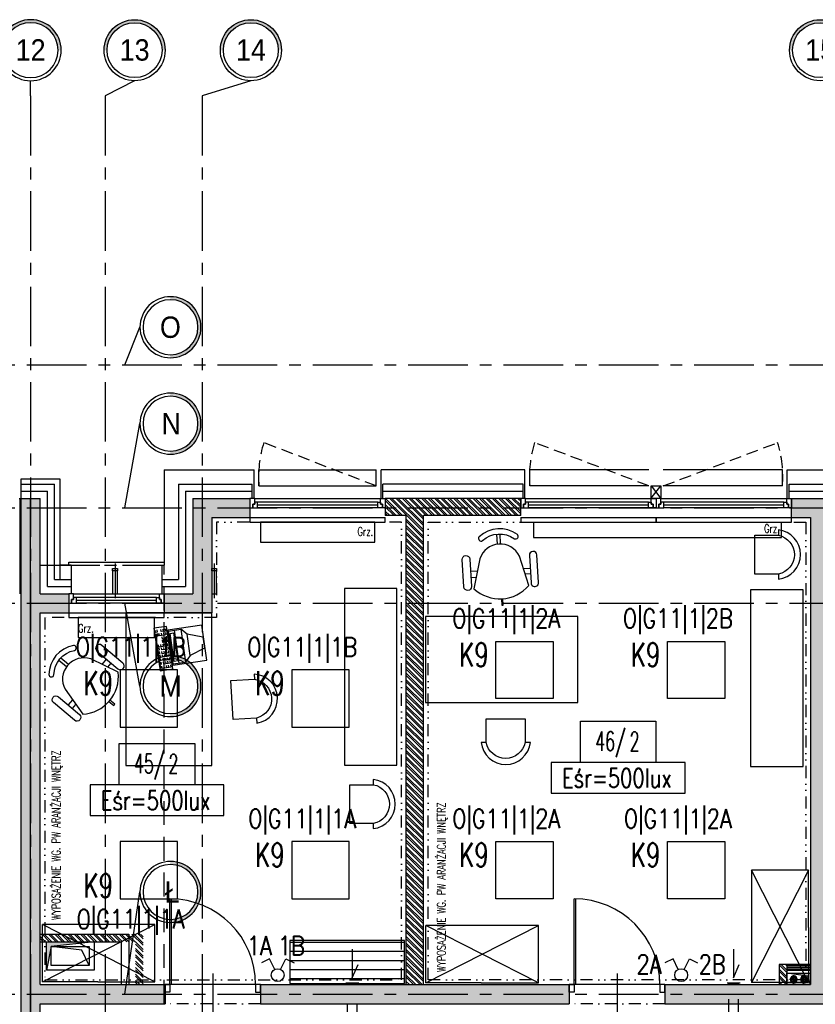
# Model space of a CAD drawing. Extents: x 41755 to 123924, y -112333 to 86187.
# Tile 235 of 256: x 102401 to 103236, y -5931 to -4899. Entities that reach past the tile are written whole.
import ezdxf
from ezdxf.enums import TextEntityAlignment as Align

# ---------------------------------------------------------------- set-up
doc = ezdxf.new("R2010")
doc.units = 0
doc.header["$LTSCALE"] = 50
for name, pattern in [('CENTER', [2, 1.25, -0.25, 0.25, -0.25]), ('CENTER2', [28.575, 19.05, -3.175, 3.175, -3.175]), ('DASHDOT', [1, 0.5, -0.25, 0, -0.25]), ('DASHED', [0.75, 0.5, -0.25]), ('DASHED2', [0.375, 0.25, -0.125]), ('DIVIDE', [31.75, 12.7, -6.35, 0, -6.35, 0, -6.35])]:
    doc.linetypes.add(name, pattern=pattern)
doc.layers.get('0').update_dxf_attribs({"color": 101, "linetype": 'CONTINUOUS'})
for name, color, linetype in [('Drz---drzwi', 5, 'CONTINUOUS'), ('E-90', 6, 'CONTINUOUS'), ('E35', 6, 'CONTINUOUS'), ('Ins-co', 2, 'CONTINUOUS'), ('Ins-ppoz-opis', 240, 'CONTINUOUS'), ('Ins-went', 141, 'CONTINUOUS'), ('Okn---okna', 5, 'CONTINUOUS'), ('Opis-pom', 6, 'CONTINUOUS'), ('Opis_pom_ramka', 6, 'CONTINUOUS'), ('Os-osie glowne', 1, 'CENTER'), ('Os-osie-opis', 16, 'CONTINUOUS'), ('Sc-beton', 7, 'CONTINUOUS'), ('Sc-beton-hatch', 86, 'CONTINUOUS'), ('Sc-cegla pustak', 42, 'CONTINUOUS'), ('Sc-cegla pustak-hatch', 8, 'CONTINUOUS'), ('Sc-drewno', 22, 'CONTINUOUS'), ('Sc-gk', 120, 'CONTINUOUS'), ('Sc-izolacja term-styropian', 151, 'STYROPIAN-KA'), ('Sc-kamien', 31, 'CONTINUOUS'), ('Sc-metal', 141, 'CONTINUOUS'), ('Sc-nadproza kon', 5, 'DASHED2'), ('Sc-silikat', 61, 'CONTINUOUS'), ('Sc-systemowe', 150, 'CONTINUOUS'), ('Sch-opis', 51, 'CONTINUOUS'), ('Suf-widok', 8, 'CONTINUOUS'), ('W-idok', 8, 'CONTINUOUS'), ('W-idok nad', 5, 'DASHED2'), ('W-otwor-strop', 1, 'CONTINUOUS'), ('Wyp-meble', 155, 'CONTINUOUS')]:
    doc.layers.add(name, color=color, linetype=linetype)
doc.styles.add('dwg_opis duży', font='ARIAL.TTF', dxfattribs={"width": 0.9})
doc.styles.add('KA wymiar', font='romans.shx', dxfattribs={"width": 0.6})
doc.styles.add('ROMANS', font='romans', dxfattribs={"width": 0.85})
doc.linetypes.add('BATTING', pattern='A,0.0001,-0.1,[134,ltypeshp.shx,S=0.1,R=0,X=-0.1,Y=0],-0.2,[134,ltypeshp.shx,S=0.1,R=180,X=0.1,Y=0],-0.1', length=0.4001)
doc.linetypes.add('STYROPIAN-KA', pattern='A,0.0001,-0.1,[135,ltypeshp.shx,S=0.1,R=0,X=-0.1,Y=0],0,[135,ltypeshp.shx,S=0.1,R=180,X=0.1,Y=0],-0.1', length=0.2001)
doc.linetypes.add('ZIGZAG', pattern='A,0.00254,-5.08,[131,ltypeshp.shx,S=5.08,R=0,X=-5.08,Y=0],-10.16,[131,ltypeshp.shx,S=5.08,R=180,X=5.08,Y=0],-5.08', length=20.32254)
pattern_1 = [(135, (48983.4185, 565.478), (-3.36759605, -3.36759605), []), (135, (48983.4185, 567.723), (-3.36759605, -3.36759605), [])]

# ---------------------------------------------------------------- blocks, each defined once
blk = doc.blocks.new('_0630_DRZWI_90')
at = {"ltscale": 7}
for p, q in [((5, 8), (5, 98)), ((6.8, 8), (6.8, 98))]:
    blk.add_line(p, q, dxfattribs=at)
at = {"ltscale": 25}
for p, q in [((50, 19.7), (50, -28.9)), ((5, 8), (0, 8)), ((0, 8), (5, 8)), ((0, 0), (0, 8)), ((5, 0), (0, 0)), ((5, 0), (0, 0)), ((95, 8), (5, 8)), ((5, 8), (5, 0)), ((95, 8), (95, 0)), ((100, 8), (95, 8)), ((95, 0), (100, 0)), ((95, 0), (100, 0)), ((100, 0), (100, 8))]:
    blk.add_line(p, q, dxfattribs=at)
at = {"ltscale": 7}
blk.add_arc((5, 8), 90, 0, 90, dxfattribs=at)
blk = doc.blocks.new('_gfkdfjggf')
for p, q in [((-100, 30), (-100, 33)), ((-100, 33), (0, 33)), ((0, 33), (0, 30)), ((-95, 0), (-5, 0)), ((-8, -4), (-92, -4)), ((-8, -7), (-92, -7)), ((-8, -10), (-92, -10)), ((-100, -20), (-100, -25)), ((-100, -20), (0, -20)), ((0, -25), (0, -20)), ((-100, -25), (0, -25))]:
    blk.add_line(p, q)
at = {"linetype": 'DASHED2'}
blk.add_line((-100, 30), (0, 30), dxfattribs=at)
for points in [[(-95, 0), (-100, 0), (-100, -10), (-97, -10), (-97, -6), (-95, -6)], [(-5, 0), (0, 0), (0, -10), (-3, -10), (-3, -6), (-5, -6)], [(-92, -4), (-95, -4), (-95, -6), (-97, -6), (-97, -10), (-95, -10), (-92, -10)], [(-8, -4), (-5, -4), (-5, -6), (-3, -6), (-3, -10), (-5, -10), (-8, -10)]]:
    blk.add_lwpolyline(points, close=True)
blk = doc.blocks.new('_opis_osi_liczbowy')
blk.add_hatch(color=256).paths.add_polyline_path([(32, 32), (32, 28.8, -1), (32, -28.8), (32, -32, 1)])
for radius in [32, 28.8]:
    blk.add_circle((32, 0), radius)
at = {"style": 'dwg_opis duży', "width": 0.9}
blk.add_attdef('AXNAMEH', text='', height=22.4, rotation=90, dxfattribs=at).set_placement((32, 0), align=Align.MIDDLE_CENTER)
blk = doc.blocks.new('_gdfjjjjjjjjjjjjjjjjj')
at = {"linetype": 'CENTER2', "ltscale": 0.5}
blk.add_line((-31.8, 0), (4.8, 0), dxfattribs=at)
at = {"ltscale": 2, "flags": 128}
for points in [[(-24, -2.5), (-26.5, -2.5), (-26.5, 2.5), (-24, 2.5), (-24, -2.5)], [(-24, -2.5), (0, -2.5), (0, 2.5), (-24, 2.5)]]:
    blk.add_lwpolyline(points, dxfattribs=at)
blk = doc.blocks.new('_DFIHJH')
for p, q in [((-279, 25), (-147, 25)), ((-150, 21), (-276, 21)), ((-137, 25), (-5, 25)), ((-8, 21), (-134, 21)), ((-150, 18), (-276, 18)), ((-150, 15), (-276, 15)), ((-8, 18), (-134, 18)), ((-8, 15), (-134, 15)), ((-284, 5), (-284, 0)), ((-284, 5), (-142, 5)), ((-284, 0), (-142, 0)), ((-142, 0), (-142, 5)), ((-142, 5), (-142, 0)), ((-142, 5), (0, 5)), ((-142, 0), (0, 0)), ((0, 0), (0, 5))]:
    blk.add_line(p, q)
for points in [[(-279, 25), (-284, 25), (-284, 15), (-281, 15), (-281, 19), (-279, 19)], [(-276, 21), (-279, 21), (-279, 19), (-281, 19), (-281, 15), (-279, 15), (-276, 15)], [(-150, 21), (-147, 21), (-147, 19), (-145, 19), (-145, 15), (-147, 15), (-150, 15)], [(-147, 25), (-142, 25), (-142, 15), (-145, 15), (-145, 19), (-147, 19)], [(-137, 25), (-142, 25), (-142, 15), (-139, 15), (-139, 19), (-137, 19)], [(-134, 21), (-137, 21), (-137, 19), (-139, 19), (-139, 15), (-137, 15), (-134, 15)], [(-8, 21), (-5, 21), (-5, 19), (-3, 19), (-3, 15), (-5, 15), (-8, 15)], [(-5, 25), (0, 25), (0, 15), (-3, 15), (-3, 19), (-5, 19)]]:
    blk.add_lwpolyline(points, close=True)
blk = doc.blocks.new('_FHOIFJ')
for p, q in [((-137, 25), (-5, 25)), ((-8, 21), (-134, 21)), ((-8, 18), (-134, 18)), ((-8, 15), (-134, 15)), ((-142, 5), (-142, 0)), ((-142, 5), (0, 5)), ((-142, 0), (0, 0)), ((0, 0), (0, 5))]:
    blk.add_line(p, q)
for points in [[(-137, 25), (-142, 25), (-142, 15), (-139, 15), (-139, 19), (-137, 19)], [(-134, 21), (-137, 21), (-137, 19), (-139, 19), (-139, 15), (-137, 15), (-134, 15)], [(-8, 21), (-5, 21), (-5, 19), (-3, 19), (-3, 15), (-5, 15), (-8, 15)], [(-5, 25), (0, 25), (0, 15), (-3, 15), (-3, 19), (-5, 19)]]:
    blk.add_lwpolyline(points, close=True)
blk = doc.blocks.new('_opis_pom_metka')
at = {"layer": 'Opis_pom_ramka'}
blk.add_lwpolyline([(-33.13, 0), (32.87, 0), (32.87, -36), (-33.13, -36)], close=True, dxfattribs=at)
at = {"style": 'KA wymiar', "width": 0.6}
blk.add_attdef('KO/', text='', height=16.8, dxfattribs=at).set_placement((3.45, -25.87), align=Align.RIGHT)
blk.add_attdef('NR', (3.8, -26.16), '', height=16.8, dxfattribs=at)
blk = doc.blocks.new('_opis_osi')
blk.add_hatch(color=256).paths.add_polyline_path([(32, -32), (28.8, -32, -1), (-28.8, -32), (-32, -32, 1)])
for radius in [32, 28.8]:
    blk.add_circle((0, -32), radius)
at = {"style": 'dwg_opis duży', "width": 0.9}
blk.add_attdef('AXNAMEV', text='', height=22.4, rotation=90, dxfattribs=at).set_placement((0, -32), align=Align.MIDDLE_CENTER)
blk = doc.blocks.new('sza016_r')
for p, q in [((60, 60), (0, 60)), ((0, 60), (118, 0)), ((118, 60), (0, 0)), ((0, 60), (0, 0)), ((60, 60), (118, 60)), ((118, 60), (118, 0)), ((0, 0), (118, 0))]:
    blk.add_line(p, q)
blk = doc.blocks.new('f003')
for p, q in [((-1.6, 74.6), (-1.6, 64.1)), ((1.6, 74.6), (1.6, 64.1))]:
    blk.add_line(p, q)
for points in [[(-16.7, 68.7, -0.355253), (16.7, 68.7, 0.881097), (20.1, 72.9, 0.355253), (-20.1, 72.9, 0.881097)], [(-28.8, 18.9, 0.427449), (28.8, 18.9), (20.8, 50, 0.679656), (-20.8, 50)], [(-31.3, 21.4, -1), (-39.3, 21.4), (-39.3, 50.2, -1), (-31.3, 50.2)], [(31.3, 21.4, 1), (39.3, 21.4), (39.3, 50.2, 1), (31.3, 50.2)]]:
    blk.add_lwpolyline(points, format="xyb", close=True)
for points in [[(-24.2, 37), (-31.3, 37)], [(-31.3, 31), (-25.7, 31)], [(24.2, 37), (31.3, 37)], [(31.3, 31), (25.7, 31)], [(-0.8, 6.6), (-0.8, 0), (0.8, 0), (0.8, 6.6)]]:
    blk.add_lwpolyline(points)
blk = doc.blocks.new('C003')
for p, q in [((16.7, 49.3), (11.1, 33.4)), ((28.1, 49.3), (16.7, 49.3)), ((28.1, 49.3), (33.7, 33.4)), ((11.1, 33.4), (5, 27.6)), ((11.1, 33.4), (33.7, 33.4)), ((33.7, 33.4), (39.8, 27.6)), ((5, 14.5), (5, 27.6)), ((39.8, 27.6), (5, 27.6)), ((5, 20.9), (39.8, 20.9)), ((39.8, 14.5), (39.8, 27.6)), ((5, 14.5), (39.8, 14.5))]:
    blk.add_line(p, q)
for points in [[(3.9, 14), (3.9, 50), (40.9, 50), (40.9, 14)], [(0, 13.1), (45, 13.1), (45, 0), (0, 0)], [(7.6, 19.6), (7.6, 15.9), (37.2, 15.9), (37.2, 19.6)]]:
    blk.add_lwpolyline(points, close=True)
for points in [[(4.5, 11.4), (2.1, 11.4), (2.1, 4.7), (4.5, 4.7)], [(8.7, 11.4), (6.3, 11.4), (6.3, 4.7), (8.7, 4.7)], [(12.3, 11.4), (10, 11.4), (10, 4.7), (12.3, 4.7)], [(16.2, 11.4), (13.8, 11.4), (13.8, 4.7), (16.2, 4.7)], [(19.8, 11.4), (17.4, 11.4), (17.4, 4.7), (19.8, 4.7)], [(23.7, 11.4), (21.3, 11.4), (21.3, 4.7), (23.7, 4.7)], [(27.2, 11.4), (24.8, 11.4), (24.8, 4.7), (27.2, 4.7)], [(31.3, 11.4), (28.9, 11.4), (28.9, 7), (31.3, 7)], [(34.9, 11.4), (32.5, 11.4), (32.5, 7), (34.9, 7)], [(38.8, 11.4), (36.4, 11.4), (36.4, 4.7), (38.8, 4.7)], [(42.8, 11.4), (40.4, 11.4), (40.4, 7), (42.8, 7)], [(2.1, 9.4), (4.5, 9.4)], [(2.1, 7.1), (4.5, 7.1)], [(2.1, 4.7), (2.1, 2.2), (4.5, 2.2)], [(2.1, 0.8), (34.8, 0.8)], [(6.3, 9.4), (8.7, 9.4)], [(6.3, 7.1), (8.7, 7.1)], [(6.3, 2.2), (8.8, 2.2)], [(10, 9.4), (12.4, 9.4)], [(10, 7.1), (12.4, 7.1)], [(10.1, 2.2), (12.6, 2.2)], [(13.8, 9.4), (16.2, 9.4)], [(13.8, 7.1), (16.2, 7.1)], [(13.9, 2.2), (16.4, 2.2)], [(17.4, 9.4), (19.8, 9.4)], [(17.4, 7.1), (19.8, 7.1)], [(17.5, 2.2), (20, 2.2)], [(21.3, 9.4), (23.7, 9.4)], [(21.3, 7.1), (23.7, 7.1)], [(21.4, 2.2), (23.9, 2.2)], [(24.8, 9.4), (27.2, 9.4)], [(24.8, 7.1), (27.2, 7.1)], [(24.8, 4.7), (24.8, 2.2), (27.2, 2.2)], [(28.9, 9.4), (31.3, 9.4)], [(32.5, 9.4), (34.9, 9.4)], [(36.4, 9.4), (38.8, 9.4)], [(36.4, 7.1), (38.8, 7.1)], [(38.9, 2.9), (36.4, 2.9), (36.4, 1), (38.9, 1)], [(40.4, 9.4), (42.8, 9.4)], [(42.8, 2.8), (40.4, 2.8), (40.4, 1), (42.8, 1)]]:
    blk.add_lwpolyline(points)
blk = doc.blocks.new('A$C5DF87A14')
at = {"layer": 'Wyp-meble'}
h = blk.add_hatch(dxfattribs=at)
h.set_pattern_fill('LINE', color=256, scale=3, style=0)
h.set_pattern_definition([(360, (410991.244, 70571.9735), (2e-15, 9.525), [])])
h.paths.add_polyline_path([(2904, 4536.3), (3024, 4536.3), (3024, 4581.3), (2904, 4581.3)])
for points in [[(3416.3, 4965.5), (3416.3, 4960.2, 0.895014), (3416.3, 5011.9), (3416.3, 5006.3, -0.825539), (3416.2, 4965.6), (3391.7, 4965.6), (3391.7, 5006.3), (3416.3, 5006.3)], [(2869, 4814.4), (2869.3, 4809.2, 0.895014), (2866.3, 4860.7), (2866.7, 4855.2, -0.825539), (2869, 4814.5), (2844.4, 4813.1), (2842.1, 4853.8), (2866.7, 4855.2)], [(3109.8, 4789), (3104.5, 4789, 0.895014), (3156.1, 4789), (3150.6, 4789, -0.825539), (3109.8, 4789), (3109.8, 4813.6), (3150.6, 4813.6), (3150.6, 4789)], [(2991.4, 4703.8), (2991.4, 4698.6, 0.895014), (2991.4, 4750.2), (2991.4, 4744.7, -0.825539), (2991.4, 4703.9), (2966.8, 4703.9), (2966.8, 4744.7), (2991.4, 4744.7)]]:
    blk.add_lwpolyline(points, format="xyb", dxfattribs=at)
for points in [[(2961.2, 4765.3), (3016.2, 4765.3), (3016.2, 4950.3), (2961.2, 4950.3)], [(3387.1, 4763.9), (3442.1, 4763.9), (3442.1, 4948.9), (3387.1, 4948.9)], [(2732, 4925), (2732, 4765), (2822, 4765), (2822, 4925)], [(3046, 4831), (3206, 4831), (3206, 4921), (3046, 4921)], [(2904, 4536.3), (3024, 4536.3), (3024, 4581.3), (2904, 4581.3)]]:
    blk.add_lwpolyline(points, close=True, dxfattribs=at)
for name, p, rotation in [('f003', (3126.9, 4933.1), 3.495282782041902), ('f003', (2719.7, 4828.4), 49.78505945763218), ('sza016_r', (3387.9, 4655.1), 270), ('sza016_r', (2762.3, 4597.9), 180), ('sza016_r', (3164.6, 4597), 180)]:
    blk.add_blockref(name, p, dxfattribs=dict(at, rotation=rotation))
at = {"layer": 'Wyp-meble', "xscale": -1, "rotation": 278.4809976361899}
blk.add_blockref('C003', (2768, 4864.2), dxfattribs=at)

msp = doc.modelspace()

# ---------------------------------------------------------------- hatches: boundary and pattern name
at = {"layer": 'Sc-beton-hatch'}
h = msp.add_hatch(dxfattribs=at)
h.set_pattern_fill('ANSI33', color=256, style=0)
h.set_pattern_definition([(45, (48983.4185, 565.478), (-4.49012806, 4.49012806), []), (45, (48987.9087, 565.478), (-4.49012806, 4.49012806), [3.175, -1.5875])])
h.paths.add_polyline_path([(110735.966, -5930.641), (110735.966, -5910.641), (110669.966, -5910.641), (110669.966, -5930.641)])
h.paths.add_polyline_path([(110595.966, -5930.641), (110595.966, -5910.641), (110380.966, -5910.641), (110380.966, -5930.641)])
h.paths.add_polyline_path([(110480.966, -5420.641), (110480.966, -5400.641), (110420.966, -5400.641), (110420.966, -5420.641), (110440.966, -5420.641)])
h.paths.add_polyline_path([(110038.966, -5420.641), (110038.966, -5400.641), (109530.966, -5400.641), (109530.966, -5420.641), (109570.966, -5420.641), (109570.966, -5910.641), (109369.466, -5910.641), (109369.466, -5930.641), (110280.966, -5930.641), (110280.966, -5910.641), (109590.966, -5910.641), (109590.966, -5420.641)])
h.paths.add_polyline_path([(109170.966, -6150.641), (109170.966, -6170.641), (110210.966, -6170.641), (110210.966, -6150.641)])
h.paths.add_polyline_path([(108990.966, -5910.641), (108990.966, -5850.641), (108970.966, -5850.641), (108970.966, -5910.641), (108670.966, -5910.641), (108670.966, -5930.641), (109239.466, -5930.641), (109239.466, -5910.641)])
h.paths.add_polyline_path([(108990.966, -5655.641), (108970.966, -5655.641), (108970.966, -5675.641), (108990.966, -5675.641)])
h.paths.add_polyline_path([(108950.966, -5400.641), (108950.966, -5420.641), (108970.966, -5420.641), (108970.966, -5480.641), (108990.966, -5480.641), (108990.966, -5420.641), (109010.966, -5420.641), (109010.966, -5400.641)])
h.paths.add_polyline_path([(108342.966, -5400.641), (108342.966, -5973.641), (108362.966, -5973.641), (108362.966, -5930.641), (108540.966, -5930.641), (108540.966, -5910.641), (108362.966, -5910.641), (108362.966, -5420.641), (108640.966, -5420.641), (108640.966, -5400.641)])
h.paths.add_polyline_path([(107982.966, -5400.641), (107982.966, -5420.641), (108320.966, -5420.641), (108320.966, -5910.641), (108298.966, -5910.641), (108298.966, -5930.641), (108320.966, -5930.641), (108320.966, -5973.641), (108340.966, -5973.641), (108340.966, -5400.641)])
h.paths.add_polyline_path([(108362.966, -6150.641), (108362.966, -6108.641), (108342.966, -6108.641), (108342.966, -6170.641), (108740.966, -6170.641), (108740.966, -6150.641)])
h.paths.add_polyline_path([(108340.966, -6170.641), (108340.966, -6108.641), (108320.966, -6108.641), (108320.966, -6150.641), (107700.966, -6150.641), (107700.966, -6170.641)])
h.paths.add_polyline_path([(107995.966, -5910.641), (107995.966, -5930.641), (108238.966, -5930.641), (108238.966, -5910.641)], flags=17)
h.paths.add_polyline_path([(107799.966, -5910.641), (107799.966, -5930.641), (107865.966, -5930.641), (107865.966, -5910.641)])
h.paths.add_polyline_path([(107725.966, -5930.641), (107725.966, -5910.641), (107550.966, -5910.641), (107550.966, -5930.641)])
h.paths.add_polyline_path([(107430.966, -5930.641), (107430.966, -5910.641), (107308.966, -5910.641), (107308.966, -5930.641)])
h.paths.add_polyline_path([(106300.966, -6150.641), (106300.966, -6170.641), (107340.966, -6170.641), (107340.966, -6150.641)])
h.paths.add_polyline_path([(107188.966, -5930.641), (107188.966, -5910.641), (107140.966, -5910.641), (107140.966, -5930.641)])
h.paths.add_polyline_path([(107040.966, -5930.641), (107040.966, -5910.641), (106830.966, -5910.641), (106830.966, -5930.641)], flags=16)
h.paths.add_polyline_path([(107168.966, -5420.641), (107168.966, -5400.641), (106660.966, -5400.641), (106660.966, -5420.641), (106700.966, -5420.641), (106700.966, -5910.641), (106618.966, -5910.641), (106618.966, -5930.641), (106730.966, -5930.641), (106730.966, -5910.641), (106720.966, -5910.641), (106720.966, -5420.641)])
h.paths.add_polyline_path([(106518.966, -5930.641), (106518.966, -5910.641), (106291.966, -5910.641), (106291.966, -5930.641)])
h.paths.add_polyline_path([(106120.966, -5910.641), (106120.966, -5420.641), (106140.966, -5420.641), (106140.966, -5400.641), (106080.966, -5400.641), (106080.966, -5420.641), (106100.966, -5420.641), (106100.966, -5910.641), (105979.966, -5910.641), (105979.966, -5930.641), (106191.966, -5930.641), (106191.966, -5910.641)])
h.paths.add_polyline_path([(105659.966, -5910.641), (105659.966, -5930.641), (105879.966, -5930.641), (105879.966, -5910.641)])
h.paths.add_polyline_path([(105492.966, -6150.641), (105492.966, -6108.641), (105472.966, -6108.641), (105472.966, -6170.641), (105870.966, -6170.641), (105870.966, -6150.641)])
h.paths.add_polyline_path([(105559.966, -5930.641), (105559.966, -5910.641), (105492.966, -5910.641), (105492.966, -5420.641), (105770.966, -5420.641), (105770.966, -5400.641), (105472.966, -5400.641), (105472.966, -5973.641), (105492.966, -5973.641), (105492.966, -5930.641)])
h.paths.add_polyline_path([(105450.966, -5910.641), (105428.966, -5910.641), (105428.966, -5930.641), (105450.966, -5930.641), (105450.966, -5973.641), (105470.966, -5973.641), (105470.966, -5400.641), (105112.966, -5400.641), (105112.966, -5420.641), (105450.966, -5420.641)])
h.paths.add_polyline_path([(105470.966, -6170.641), (105470.966, -6108.641), (105450.966, -6108.641), (105450.966, -6150.641), (104830.966, -6150.641), (104830.966, -6170.641)])
h.paths.add_polyline_path([(105260.966, -5910.641), (105260.966, -5930.641), (105368.966, -5930.641), (105368.966, -5910.641)], flags=16)
h.paths.add_polyline_path([(105160.966, -5930.641), (105160.966, -5910.641), (105059.966, -5910.641), (105059.966, -5930.641)])
h.paths.add_polyline_path([(105014.966, -5930.641), (105014.966, -5910.641), (104929.966, -5910.641), (104929.966, -5930.641)])
h.paths.add_polyline_path([(104855.966, -5930.641), (104855.966, -5910.641), (104715.966, -5910.641), (104715.966, -5930.641)])
h.paths.add_polyline_path([(104740.966, -5420.641), (104740.966, -5400.641), (104680.966, -5400.641), (104680.966, -5420.641)])
h.paths.add_polyline_path([(103790.966, -5400.641), (103790.966, -5420.641), (103830.966, -5420.641), (103830.966, -5910.641), (103540.966, -5910.641), (103540.966, -5930.641), (104585.966, -5930.641), (104585.966, -5910.641), (103850.966, -5910.641), (103850.966, -5420.641), (104298.966, -5420.641), (104298.966, -5400.641)])
h.paths.add_polyline_path([(104470.966, -6170.641), (104470.966, -6150.641), (103430.966, -6150.641), (103430.966, -6170.641)])
h.paths.add_polyline_path([(103440.966, -5930.641), (103440.966, -5910.641), (103250.966, -5910.641), (103250.966, -5420.641), (103270.966, -5420.641), (103270.966, -5400.641), (103210.966, -5400.641), (103210.966, -5420.641), (103230.966, -5420.641), (103230.966, -5910.641), (103077.966, -5910.641), (103077.966, -5930.641)])
h.paths.add_polyline_path([(103000.966, -6170.641), (103000.966, -6150.641), (102422.966, -6150.641), (102422.966, -6108.641), (102402.966, -6108.641), (102402.966, -6170.641)])
h.paths.add_polyline_path([(102977.966, -5930.641), (102977.966, -5910.641), (102653.966, -5910.641), (102653.966, -5930.641)])
h.paths.add_polyline_path([(102553.966, -5930.641), (102553.966, -5910.641), (102422.966, -5910.641), (102422.966, -5520.641), (102452.966, -5520.641), (102452.966, -5500.641), (102422.966, -5500.641), (102422.966, -5400.641), (102402.966, -5400.641), (102402.966, -5973.641), (102422.966, -5973.641), (102422.966, -5930.641)])
h.paths.add_polyline_path([(102582.966, -5500.641), (102552.966, -5500.641), (102552.966, -5520.641), (102602.966, -5520.641), (102602.966, -5420.641), (102642.966, -5420.641), (102642.966, -5400.641), (102582.966, -5400.641)])
at = {"layer": 'Sc-cegla pustak-hatch'}
h = msp.add_hatch(dxfattribs=at)
h.set_pattern_fill('ANSI32', color=256, scale=0.5, angle=90, style=0)
h.set_pattern_definition(pattern_1)
h.paths.add_polyline_path([(111108.966, -5701.641), (111190.966, -5701.641), (111190.966, -5683.641), (111090.966, -5683.641), (111090.966, -5910.641), (111108.966, -5910.641)])
h.paths.add_polyline_path([(110577.966, -5878.641), (110577.966, -5910.641), (110587.592, -5910.641), (110587.592, -5901.87), (110595.966, -5901.87), (110595.966, -5896.641), (110669.966, -5896.641), (110669.966, -5910.641), (110687.966, -5910.641), (110687.966, -5878.641)])
h.paths.add_polyline_path([(110460.966, -5870.641), (110442.966, -5870.641), (110442.966, -5910.641), (110460.966, -5910.641)])
h.paths.add_polyline_path([(110460.966, -5420.641), (110442.966, -5420.641), (110442.966, -5770.641), (110460.966, -5770.641)])
h.paths.add_polyline_path([(108220.966, -5683.641), (108220.966, -5910.641), (108238.966, -5910.641), (108238.966, -5701.641), (108320.966, -5701.641), (108320.966, -5683.641)])
h.paths.add_polyline_path([(107707.966, -5878.641), (107707.966, -5910.641), (107717.872, -5910.641), (107717.872, -5903.691), (107725.966, -5903.691), (107725.966, -5896.641), (107799.966, -5896.641), (107799.966, -5910.641), (107817.966, -5910.641), (107817.966, -5878.641)])
h.paths.add_polyline_path([(107588.966, -5655.641), (107570.966, -5655.641), (107570.966, -5910.641), (107588.966, -5910.641)])
h.paths.add_polyline_path([(107588.966, -5420.641), (107570.966, -5420.641), (107570.966, -5480.641), (107588.966, -5480.641)])
h.paths.add_polyline_path([(107168.966, -5420.641), (107150.966, -5420.641), (107150.966, -5910.641), (107168.966, -5910.641)])
h.paths.add_polyline_path([(106440.966, -5910.641), (106458.966, -5910.641), (106458.966, -5418.641), (106530.966, -5418.641), (106530.966, -5400.641), (106400.966, -5400.641), (106400.966, -5418.641), (106440.966, -5418.641)])
h.paths.add_polyline_path([(105744.966, -5420.641), (105726.966, -5420.641), (105726.966, -5910.641), (105744.966, -5910.641)])
h.paths.add_polyline_path([(105350.966, -5683.641), (105350.966, -5910.641), (105368.966, -5910.641), (105368.966, -5701.641), (105450.966, -5701.641), (105450.966, -5683.641)])
h.paths.add_polyline_path([(105150.966, -5420.641), (105132.966, -5420.641), (105132.966, -5910.641), (105150.966, -5910.641)])
h.paths.add_polyline_path([(104837.966, -5878.641), (104837.966, -5910.641), (104847.592, -5910.641), (104847.592, -5901.87), (104855.966, -5901.87), (104855.966, -5896.641), (104929.966, -5896.641), (104929.966, -5910.641), (104947.966, -5910.641), (104947.966, -5878.641)])
h.paths.add_polyline_path([(102824.966, -5418.641), (102926.966, -5418.641), (102926.966, -5400.641), (102784.966, -5400.641), (102784.966, -5418.641), (102806.966, -5418.641), (102806.966, -5910.641), (102824.966, -5910.641)])
h = msp.add_hatch(dxfattribs=at)
h.set_pattern_fill('ANSI32', color=256, scale=0.5, angle=90, style=0)
h.set_pattern_definition(pattern_1)
h.paths.add_polyline_path([(102422.966, -5857.619), (102422.966, -5865.619), (102522.966, -5865.619), (102522.966, -5910.641), (102530.966, -5910.641), (102530.966, -5857.619)])
h = msp.add_hatch(dxfattribs=at)
h.set_pattern_fill('ANSI32', color=256, scale=0.5, angle=90, style=0)
h.set_pattern_definition(pattern_1)
h.paths.add_polyline_path([(103205.966, -5889.641), (103197.966, -5889.641), (103197.966, -5910.641), (103205.966, -5910.641)])
h.paths.add_polyline_path([(103278.966, -5889.641), (103270.966, -5889.641), (103270.966, -5910.641), (103278.966, -5910.641)])
at = {"layer": 'W-otwor-strop', "linetype": 'DASHDOT', "ltscale": 0.5}
msp.add_hatch(color=256, dxfattribs=at).paths.add_polyline_path([(102429.498, -5895.619), (102434.498, -5870.619), (102479.498, -5865.619), (102429.498, -5865.619)])
at = {"layer": 'W-otwor-strop'}
msp.add_hatch(color=256, dxfattribs=at).paths.add_polyline_path([(103205.966, -5898.641), (103230.966, -5898.641), (103230.966, -5910.641), (103227.966, -5901.641)])

# ---------------------------------------------------------------- linework, layer by layer
at = {"layer": 'E35'}
for p, q in [((102663.565, -5883.572), (102655.029, -5887.846)), ((102669.091, -5894.608), (102663.565, -5883.572)), ((102675.135, -5894.608), (102680.661, -5883.572)), ((102680.661, -5883.572), (102689.197, -5887.846)), ((103086.738, -5883.572), (103078.202, -5887.846)), ((103092.264, -5894.608), (103086.738, -5883.572)), ((103098.308, -5894.608), (103103.834, -5883.572)), ((103103.834, -5883.572), (103112.37, -5887.846))]:
    msp.add_line(p, q, dxfattribs=at)
at = {"layer": 'E35', "linetype": 'Continuous', "ltscale": 0.3}
for points in [[(102960.966, -5610.641), (102900.966, -5610.641), (102900.966, -5550.641), (102960.966, -5550.641)], [(103140.966, -5610.641), (103080.966, -5610.641), (103080.966, -5550.641), (103140.966, -5550.641)], [(102506.966, -5640.641), (102566.966, -5640.641), (102566.966, -5580.641), (102506.966, -5580.641)], [(102686.966, -5640.641), (102746.966, -5640.641), (102746.966, -5580.641), (102686.966, -5580.641)], [(102959.071, -5709.788), (103099.404, -5709.788), (103099.404, -5677.509), (102959.071, -5677.509)], [(102475.395, -5733.313), (102615.728, -5733.313), (102615.728, -5701.034), (102475.395, -5701.034)], [(102506.966, -5820.641), (102566.966, -5820.641), (102566.966, -5760.641), (102506.966, -5760.641)], [(102686.966, -5820.641), (102746.966, -5820.641), (102746.966, -5760.641), (102686.966, -5760.641)], [(102960.966, -5820.641), (102900.966, -5820.641), (102900.966, -5760.641), (102960.966, -5760.641)], [(103140.966, -5820.641), (103080.966, -5820.641), (103080.966, -5760.641), (103140.966, -5760.641)]]:
    msp.add_lwpolyline(points, close=True, dxfattribs=at)
at = {"layer": 'E35'}
for centre in [(102672.113, -5900.643), (103095.286, -5900.643)]:
    msp.add_circle(centre, 6.75, dxfattribs=at)
at = {"layer": 'Ins-co'}
for p, q in [((103217.78, -5905.137, 0), (103209.06, -5905.137, 0)), ((103213.42, -5909.497, 0), (103213.421, -5900.777, 0)), ((103228.311, -5905.138, 0), (103219.591, -5905.138, 0)), ((103223.951, -5909.498, 0), (103223.951, -5900.778, 0))]:
    msp.add_line(p, q, dxfattribs=at)
for points in [[(102653.966, -5425.691), (102653.966, -5446.691), (102773.966, -5446.691), (102773.966, -5425.691)], [(102940.466, -5425.872), (102940.466, -5441.872), (103200.466, -5441.872), (103200.466, -5425.872)], [(102462.966, -5525.715), (102462.966, -5546.715), (102542.966, -5546.715), (102542.966, -5525.715)]]:
    msp.add_lwpolyline(points, close=True, dxfattribs=at)
at = {"layer": 'Ins-co', "extrusion": (9.56682e-14, 1.1185e-20, -1)}
for centre, major_axis, start_param, end_param in [((103213.42, -5905.137, 0), (2.562, 2.562), 2.356218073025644, 8.63940338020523), ((103213.42, -5905.137, 0), (-1.81, 1.81), 3.9270144, 10.21019971), ((103213.42, -5905.137, 0), (1.471, 1.471), 2.356218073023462, 8.63940338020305), ((103223.951, -5905.138, 0), (2.562, 2.562), 2.356218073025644, 8.63940338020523), ((103223.951, -5905.138, 0), (-1.81, 1.81), 3.9270144, 10.21019971), ((103223.951, -5905.138, 0), (1.471, 1.471), 2.356218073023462, 8.63940338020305)]:
    msp.add_ellipse(centre, major_axis=major_axis, ratio=1, start_param=start_param, end_param=end_param, dxfattribs=at)
at = {"layer": 'Ins-ppoz-opis', "linetype": 'ZIGZAG', "ltscale": 0.038}
msp.add_lwpolyline([(102412.966, -5973.641), (102412.966, -5400.641)], dxfattribs=at)
at = {"layer": 'Ins-went', "linetype": 'DASHED', "ltscale": 2}
for p, q in [((102466.498, -5874.619), (102434.498, -5870.619)), ((102434.498, -5890.619), (102434.498, -5870.619)), ((102434.498, -5870.619), (102474.498, -5870.619)), ((102474.498, -5890.619), (102466.498, -5874.619)), ((102474.498, -5870.619), (102474.498, -5890.619)), ((102474.498, -5890.619), (102434.498, -5890.619)), ((102743.593, -5908.646), (102757.093, -5908.646)), ((102745.343, -5910.646), (102745.343, -5908.646)), ((102755.343, -5910.646), (102745.343, -5910.646)), ((102745.343, -5910.646), (102755.343, -5910.646)), ((102745.343, -5981.046), (102745.343, -5910.646)), ((102755.343, -5910.646), (102755.343, -5908.646)), ((102755.343, -5981.046), (102755.343, -5910.646)), ((103143.493, -5908.646), (103156.993, -5908.646)), ((103145.243, -5910.646), (103145.243, -5908.646)), ((103155.243, -5910.646), (103145.243, -5910.646)), ((103145.243, -5910.646), (103155.243, -5910.646)), ((103145.243, -5976.046), (103145.243, -5910.646)), ((103155.243, -5910.646), (103155.243, -5908.646)), ((103155.243, -5976.046), (103155.243, -5910.646))]:
    msp.add_line(p, q, dxfattribs=at)
for points in [[(102750.343, -5873.409), (102750.343, -5903.646), (102756.365, -5889.633)], [(103150.243, -5873.409), (103150.243, -5903.646), (103156.265, -5889.633)]]:
    msp.add_lwpolyline(points, dxfattribs=at)
at = {"layer": 'Os-osie glowne'}
for points in [[(102412.966, -4978.641), (102412.966, -10955.641)], [(102490.966, -4978.641), (102490.966, -10955.641)], [(102592.966, -4978.641), (102592.966, -10955.641)], [(99508.966, -5260.641), (111775.966, -5260.641)], [(99508.966, -5410.641), (111775.966, -5410.641)], [(99508.966, -5510.641), (111775.966, -5510.641)], [(99508.966, -5920.641), (111775.966, -5920.641)]]:
    msp.add_lwpolyline(points, dxfattribs=at)
at = {"layer": 'Os-osie-opis'}
for points in [[(102412.966, -4978.641), (102412.966, -4962.641)], [(102521.948, -4962.641), (102490.966, -4978.641)], [(102643.948, -4962.641), (102592.966, -4978.641)], [(102511.63, -5260.641), (102527.63, -5221.155)], [(102511.63, -5410.641), (102527.63, -5322.31)], [(102527.63, -5597.591), (102511.63, -5510.641)], [(102511.63, -5920.641), (102527.63, -5813.415)]]:
    msp.add_lwpolyline(points, dxfattribs=at)
at = {"layer": 'Sc-beton'}
for p, q in [((102582.966, -5400.641), (102582.966, -5500.641)), ((102602.966, -5420.641), (102602.966, -5520.641))]:
    msp.add_line(p, q, dxfattribs=at)
for points in [[(102402.966, -5973.641), (102402.966, -5400.641)], [(102402.966, -5400.641), (102422.966, -5400.641)], [(102422.966, -5500.641), (102422.966, -5400.641)], [(102582.966, -5400.641), (102642.966, -5400.641)], [(102642.966, -5400.641), (102642.966, -5420.641)], [(103210.966, -5400.641), (103270.966, -5400.641)], [(103210.966, -5420.641), (103210.966, -5400.641)], [(102602.966, -5420.641), (102642.966, -5420.641)], [(103210.966, -5420.641), (103230.966, -5420.641)], [(103230.966, -5420.641), (103230.966, -5910.641)], [(102422.966, -5500.641), (102452.966, -5500.641)], [(102452.966, -5500.641), (102452.966, -5520.641)], [(102552.966, -5500.641), (102552.966, -5520.641)], [(102552.966, -5500.641), (102582.966, -5500.641)], [(102422.966, -5910.641), (102422.966, -5520.641)], [(102422.966, -5520.641), (102452.966, -5520.641)], [(102552.966, -5520.641), (102602.966, -5520.641)], [(102422.966, -5910.641), (102553.966, -5910.641)], [(102553.966, -5910.641), (102553.966, -5930.641)], [(102653.966, -5910.641), (102977.966, -5910.641)], [(102653.966, -5910.641), (102653.966, -5930.641)], [(102977.966, -5910.641), (102977.966, -5930.641)], [(103077.966, -5910.641), (103230.966, -5910.641)], [(103077.966, -5910.641), (103077.966, -5930.641)], [(102422.966, -5930.641), (102553.966, -5930.641)], [(102422.966, -5973.641), (102422.966, -5930.641)], [(102653.966, -5930.641), (102977.966, -5930.641)], [(103077.966, -5930.641), (103440.966, -5930.641)]]:
    msp.add_lwpolyline(points, dxfattribs=at)
at = {"layer": 'Sc-cegla pustak'}
for points in [[(102926.966, -5400.641), (102784.966, -5400.641)], [(102784.966, -5400.641), (102784.966, -5418.641)], [(102926.966, -5418.641), (102926.966, -5400.641)], [(102806.966, -5418.641), (102784.966, -5418.641)], [(102806.966, -5910.641), (102806.966, -5418.641)], [(102824.966, -5910.641), (102824.966, -5418.641)], [(102926.966, -5418.641), (102824.966, -5418.641)]]:
    msp.add_lwpolyline(points, dxfattribs=at)
at = {"layer": 'Sc-drewno'}
msp.add_line((102552.966, -5370.641), (102552.966, -5470.641), dxfattribs=at)
for points in [[(102552.966, -5370.641), (102647.466, -5370.641)], [(102647.466, -5400.641), (102647.466, -5370.641)], [(102652.466, -5370.641), (102775.466, -5370.641)], [(102652.466, -5387.641), (102652.466, -5370.641)], [(102775.466, -5387.641), (102775.466, -5370.641)], [(102931.466, -5370.641), (102780.466, -5370.641)], [(102780.466, -5400.641), (102780.466, -5370.641)], [(102931.466, -5400.641), (102931.466, -5370.641)], [(102936.466, -5387.641), (102936.466, -5370.641)], [(103061.466, -5370.641), (102936.466, -5370.641)], [(103201.466, -5370.641), (103076.466, -5370.641)], [(103201.466, -5387.641), (103201.466, -5370.641)], [(103206.466, -5370.641), (103275.466, -5370.641)], [(103206.466, -5400.641), (103206.466, -5370.641)], [(102652.466, -5387.641), (102775.466, -5387.641)], [(103061.466, -5387.641), (102936.466, -5387.641)], [(103201.466, -5387.641), (103076.466, -5387.641)], [(102455.466, -5470.641), (102443.466, -5470.641)]]:
    msp.add_lwpolyline(points, dxfattribs=at)
at = {"layer": 'Sc-gk', "linetype": 'Continuous'}
msp.add_line((103230.966, -5889.641), (103205.966, -5889.641), dxfattribs=at)
for points in [[(103230.966, -5890.841), (103205.966, -5890.841)], [(103230.966, -5894.441), (103205.966, -5894.441)], [(103230.966, -5895.641), (103205.966, -5895.641)]]:
    msp.add_lwpolyline(points, dxfattribs=at)
at = {"layer": 'Sc-gk', "linetype": 'BATTING', "ltscale": 0.09}
msp.add_lwpolyline([(103230.966, -5892.641), (103205.966, -5892.641)], dxfattribs=at)
at = {"layer": 'Sc-izolacja term-styropian', "linetype": 'ByBlock'}
msp.add_line((102567.966, -5385.641), (102567.966, -5485.641), dxfattribs=at)
at = {"layer": 'Sc-izolacja term-styropian', "linetype": 'BATTING', "ltscale": 0.35}
msp.add_line((102575.466, -5393.141), (102575.466, -5493.141), dxfattribs=at)
at = {"layer": 'Sc-izolacja term-styropian', "linetype": 'ByBlock'}
for points in [[(102402.966, -5385.641), (102437.966, -5385.641)], [(102402.966, -5400.641), (102402.966, -5385.641)], [(102437.966, -5485.641), (102437.966, -5385.641)], [(102567.966, -5385.641), (102645.466, -5385.641)], [(102645.466, -5400.641), (102645.466, -5385.641)], [(102929.466, -5385.641), (102782.466, -5385.641)], [(102782.466, -5400.641), (102782.466, -5385.641)], [(102929.466, -5400.641), (102929.466, -5385.641)], [(103208.466, -5385.641), (103273.466, -5385.641)], [(103208.466, -5400.641), (103208.466, -5385.641)], [(102400.966, -5400.641), (102402.966, -5400.641)], [(102455.466, -5470.641), (102455.466, -5500.641)], [(102550.466, -5470.641), (102550.466, -5500.641)], [(102437.966, -5485.641), (102455.466, -5485.641)], [(102550.466, -5485.641), (102567.966, -5485.641)]]:
    msp.add_lwpolyline(points, dxfattribs=at)
at = {"layer": 'Sc-izolacja term-styropian', "linetype": 'BATTING', "ltscale": 0.35}
for points in [[(102402.966, -5393.141), (102430.466, -5393.141)], [(102430.466, -5493.141), (102430.466, -5393.141)], [(102575.466, -5393.141), (102645.466, -5393.141)], [(102782.466, -5393.141), (102929.466, -5393.141)], [(103208.466, -5393.141), (103273.466, -5393.141)], [(102430.466, -5493.141), (102455.466, -5493.141)], [(102550.466, -5493.141), (102575.466, -5493.141)]]:
    msp.add_lwpolyline(points, dxfattribs=at)
at = {"layer": 'Sc-izolacja term-styropian', "linetype": 'ZIGZAG', "ltscale": 0.004}
msp.add_lwpolyline([(102401.966, -5500.641), (102401.966, -5400.641)], dxfattribs=at)
at = {"layer": 'Sc-kamien'}
for points in [[(102402.966, -5380.141), (102443.466, -5380.141)], [(102402.966, -5385.641), (102402.966, -5380.141)], [(102443.466, -5380.141), (102443.466, -5485.641)]]:
    msp.add_lwpolyline(points, dxfattribs=at)
at = {"layer": 'Sc-metal'}
for points in [[(103073.966, -5387.641), (103073.966, -5400.641), (103063.966, -5400.641), (103063.966, -5387.641), (103073.966, -5387.637)], [(103063.966, -5400.62), (103073.966, -5387.641)], [(103063.966, -5387.641), (103073.966, -5400.641)]]:
    msp.add_lwpolyline(points, dxfattribs=at)
at = {"layer": 'Sc-nadproza kon', "linetype": 'DASHDOT', "ltscale": 0.5}
for points in [[(102653.966, -5930.641), (102553.966, -5930.641)], [(103077.966, -5930.641), (102977.966, -5930.641)]]:
    msp.add_lwpolyline(points, dxfattribs=at)
at = {"layer": 'Sc-silikat'}
msp.add_line((103205.966, -5889.641), (103205.966, -5910.641), dxfattribs=at)
for points in [[(102422.966, -5857.619), (102515.966, -5857.619), (102515.966, -5910.641)], [(102422.966, -5865.619), (102507.966, -5865.619), (102507.966, -5910.641)], [(103197.966, -5889.641), (103197.966, -5910.641)], [(103205.966, -5889.641), (103197.966, -5889.641)]]:
    msp.add_lwpolyline(points, dxfattribs=at)
at = {"layer": 'Suf-widok', "linetype": 'DIVIDE', "ltscale": 0.02}
for points in [[(102607.966, -5425.641), (102607.966, -5525.641), (102427.966, -5525.641), (102427.966, -5905.641), (102801.966, -5905.641), (102801.966, -5425.641)], [(102829.966, -5425.641), (103225.966, -5425.641), (103225.966, -5905.641), (102829.966, -5905.641)]]:
    msp.add_lwpolyline(points, close=True, dxfattribs=at)
at = {"layer": 'W-idok', "linetype": 'DASHED', "ltscale": 0.5}
for points in [[(102775.466, -5387.641), (102657.505, -5342.239)], [(103061.466, -5387.641), (102941.505, -5342.239)], [(103076.466, -5387.641), (103196.427, -5342.239)]]:
    msp.add_lwpolyline(points, dxfattribs=at)
for centre, start, end in [((102769.619, -5377.663), 162.46502, 184.868164), ((103053.619, -5377.663), 162.46502, 184.868164), ((103084.313, -5377.663), 355.131836, 17.53498)]:
    msp.add_arc(centre, 117.577, start, end, dxfattribs=at)
at = {"layer": 'W-idok nad', "ltscale": 5}
msp.add_lwpolyline([(102422.966, -5470.641), (102552.966, -5470.641)], dxfattribs=at)
at = {"layer": 'W-idok nad', "ltscale": 2}
msp.add_lwpolyline([(102552.966, -6868.141), (102552.966, -5470.641)], dxfattribs=at)
at = {"layer": 'W-otwor-strop', "linetype": 'Continuous', "ltscale": 0.5}
msp.add_lwpolyline([(102429.498, -5865.619), (102479.498, -5865.619), (102479.498, -5895.619), (102429.498, -5895.619)], close=True, dxfattribs=at)
msp.add_lwpolyline([(102479.498, -5865.619), (102434.498, -5870.619), (102429.498, -5895.619)], dxfattribs=at)
at = {"layer": 'W-otwor-strop', "ltscale": 0.5}
for points in [[(103205.966, -5898.641), (103230.966, -5898.641), (103230.966, -5910.641), (103227.966, -5901.641)], [(103205.966, -5898.641), (103230.966, -5898.641), (103230.966, -5910.641), (103205.966, -5910.641)]]:
    msp.add_lwpolyline(points, close=True, dxfattribs=at)

# ---------------------------------------------------------------- block references
msp.add_blockref('A$C5DF87A14', (99780.966, -10445.641))
at = {"layer": 'Drz---drzwi'}
for p in [(102553.966, -5918.641), (102977.966, -5918.641)]:
    msp.add_blockref('_0630_DRZWI_90', p, dxfattribs=at)
at = {"layer": 'Okn---okna'}
for name, p in [('_FHOIFJ', (102784.966, -5425.641)), ('_DFIHJH', (103210.966, -5425.641)), ('_gfkdfjggf', (102552.966, -5500.641))]:
    msp.add_blockref(name, p, dxfattribs=at)
at = {"layer": 'Opis-pom'}
ref = msp.add_blockref('_opis_pom_metka', (103029.391, -5634.309), dxfattribs=dict(at, xscale=1.2, yscale=1.2, zscale=1.2))
ref.add_attrib('KO/', '46/', dxfattribs={"layer": '0', "height": 20.16, "style": 'KA wymiar', "width": 0.6}).set_placement((103037.321, -5665.351), align=Align.RIGHT)
ref.add_attrib('NR', '2', (103041.179, -5665.707), dxfattribs={"layer": '0', "height": 20.16, "style": 'KA wymiar', "width": 0.6})
ref = msp.add_blockref('_opis_pom_metka', (102545.714, -5657.834), dxfattribs=dict(at, xscale=1.2, yscale=1.2, zscale=1.2))
ref.add_attrib('KO/', '45/', dxfattribs={"layer": '0', "height": 20.16, "style": 'KA wymiar', "width": 0.6}).set_placement((102553.644, -5688.876), align=Align.RIGHT)
ref.add_attrib('NR', '2', (102557.502, -5689.232), dxfattribs={"layer": '0', "height": 20.16, "style": 'KA wymiar', "width": 0.6})
at = {"layer": 'Os-osie-opis'}
ref = msp.add_blockref('_opis_osi_liczbowy', (102412.966, -4962.641), dxfattribs=dict(at, xscale=-1, rotation=270))
ref.add_attrib('AXNAMEH', '12', dxfattribs={"layer": '0', "height": 22.4, "style": 'dwg_opis duży', "width": 0.9}).set_placement((102412.966, -4930.351), align=Align.MIDDLE_CENTER)
ref = msp.add_blockref('_opis_osi_liczbowy', (102521.948, -4962.641), dxfattribs=dict(at, rotation=89.99999999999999))
ref.add_attrib('AXNAMEH', '13', dxfattribs={"layer": '0', "height": 22.4, "style": 'dwg_opis duży', "width": 0.9}).set_placement((102522.058, -4930.351), align=Align.MIDDLE_CENTER)
ref = msp.add_blockref('_opis_osi_liczbowy', (102643.948, -4962.641), dxfattribs=dict(at, rotation=89.99999999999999))
ref.add_attrib('AXNAMEH', '14', dxfattribs={"layer": '0', "height": 22.4, "style": 'dwg_opis duży', "width": 0.9}).set_placement((102644.058, -4930.351), align=Align.MIDDLE_CENTER)
ref = msp.add_blockref('_opis_osi_liczbowy', (103240.966, -4962.641), dxfattribs=dict(at, rotation=89.99999999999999))
ref.add_attrib('AXNAMEH', '15', dxfattribs={"layer": '0', "height": 22.4, "style": 'dwg_opis duży', "width": 0.9}).set_placement((103241.076, -4930.351), align=Align.MIDDLE_CENTER)
ref = msp.add_blockref('_opis_osi', (102527.63, -5221.155), dxfattribs=dict(at, xscale=-1, rotation=89.99999999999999))
ref.add_attrib('AXNAMEV', 'O', dxfattribs={"layer": '0', "height": 22.4, "style": 'dwg_opis duży', "width": 0.9}).set_placement((102559.534, -5221.155), align=Align.MIDDLE_CENTER)
ref = msp.add_blockref('_opis_osi', (102527.63, -5322.31), dxfattribs=dict(at, xscale=-1, rotation=89.99999999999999))
ref.add_attrib('AXNAMEV', 'N', dxfattribs={"layer": '0', "height": 22.4, "style": 'dwg_opis duży', "width": 0.9}).set_placement((102560.359, -5322.31), align=Align.MIDDLE_CENTER)
ref = msp.add_blockref('_opis_osi', (102527.63, -5597.591), dxfattribs=dict(at, xscale=-1, rotation=89.99999999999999))
ref.add_attrib('AXNAMEV', 'M', dxfattribs={"layer": '0', "height": 22.4, "style": 'dwg_opis duży', "width": 0.9}).set_placement((102559.961, -5597.591), align=Align.MIDDLE_CENTER)
ref = msp.add_blockref('_opis_osi', (102527.63, -5813.415), dxfattribs=dict(at, xscale=-1, rotation=89.99999999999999))
ref.add_attrib('AXNAMEV', 'Ł', dxfattribs={"layer": '0', "height": 22.4, "style": 'dwg_opis duży', "width": 0.9}).set_placement((102561.294, -5813.415), align=Align.MIDDLE_CENTER)
at = {"layer": 'Sc-systemowe', "ltscale": 2, "rotation": 270}
for p in [(102501.466, -5500.641), (102605.466, -5500.641)]:
    msp.add_blockref('_gdfjjjjjjjjjjjjjjjjj', p, dxfattribs=at)

# ---------------------------------------------------------------- texts
at = {"layer": 'E-90', "style": 'ROMANS'}
for s, rotation, width, p in [('O|G11|1|2A', 0, 0.8, (102911.695, -5528.001)), ('O|G11|1|2B', 0, 0.8, (103091.695, -5528.001)), ('O|G11|1|1B', 0, 0.8, (102517.695, -5558.001)), ('O|G11|1|1B', 0, 0.8, (102697.695, -5558.001)), ('Eśr=500lux', 360, 0.75, (103027.727, -5693.941)), ('Eśr=500lux', 360, 0.75, (102544.05, -5717.466)), ('O|G11|1|1A', 0, 0.8, (102697.695, -5738.001)), ('O|G11|1|2A', 0, 0.8, (102911.695, -5738.001)), ('O|G11|1|2A', 0, 0.8, (103091.695, -5738.001)), ('O|G11|1|1A', 360, 0.8, (102517.695, -5843.282)), ('1A', 360, 0.8, (102652.786, -5869.898)), ('1B', 360, 0.8, (102686.286, -5869.898)), ('2A', 360, 0.8, (103061.64, -5889.314)), ('2B', 360, 0.8, (103127.754, -5889.314))]:
    msp.add_text(s, height=20, rotation=rotation, dxfattribs=dict(at, width=width)).set_placement(p, align=Align.MIDDLE)
at = {"layer": 'E35', "style": 'ROMANS', "width": 0.7}
for p in [(102878.041, -5564.528), (103058.041, -5564.528), (102484.041, -5594.528), (102664.041, -5594.528), (102664.041, -5774.528), (102878.041, -5774.528), (103058.041, -5774.528)]:
    msp.add_text('K9', height=25, rotation=360, dxfattribs=at).set_placement(p, align=Align.MIDDLE)
msp.add_text('K9', height=25, dxfattribs=at).set_placement((102484.041, -5806.754), align=Align.MIDDLE)
at = {"layer": 'Ins-co', "style": 'ROMANS', "width": 0.7}
for p in [(102755.774, -5439.872), (103182.274, -5436.845), (102462.648, -5541.427)]:
    msp.add_text('Grz.', height=9, dxfattribs=at).set_placement(p)
at = {"layer": 'Sch-opis', "style": 'ROMANS', "width": 0.7}
for p in [(102444.151, -5842.988), (102848.201, -5897.453)]:
    msp.add_text('WYPOSAŻENIE WG. PW ARANŻACJI WNĘTRZ', height=9, rotation=90, dxfattribs=at).set_placement(p)

doc.saveas('drawing.dxf')
